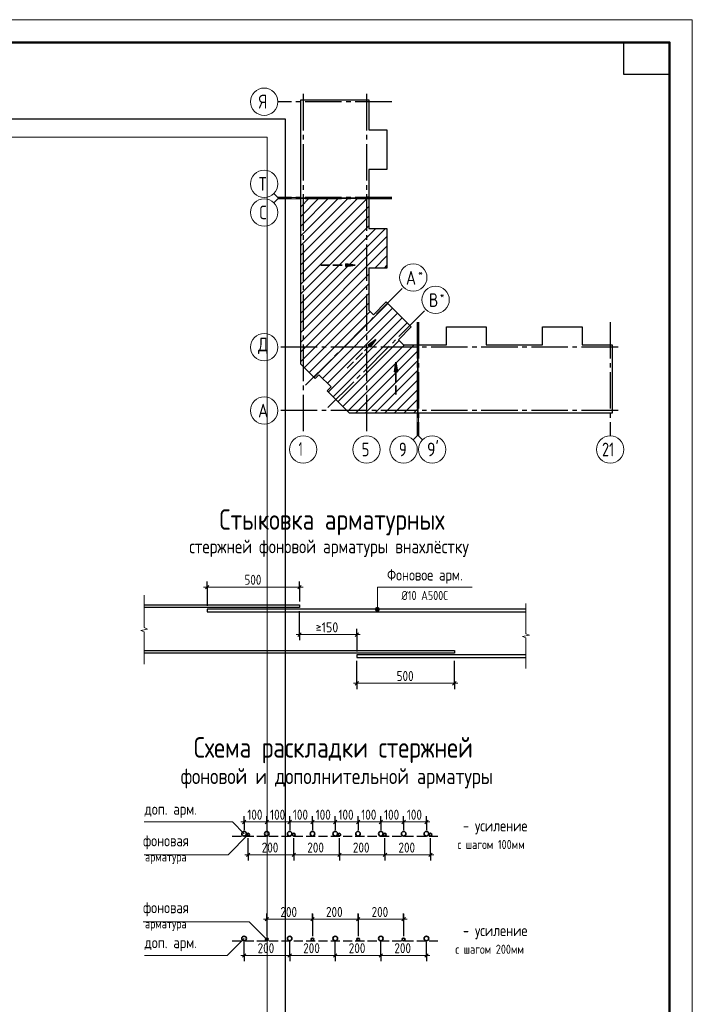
# Model space of a CAD drawing. Header units: millimetres. Extents: x 0 to 43617, y 0 to 59400.
# Tile 29 of 29: x 27244 to 42000, y 37793 to 59400. Entities that reach past the tile are written whole.
import ezdxf

# ---------------------------------------------------------------- set-up
doc = ezdxf.new("R2010")
doc.units = ezdxf.units.MM
doc.linetypes.add('______2', pattern=[270, 200, -70])
doc.linetypes.add('______5', pattern=[1100, 800, -100, 100, -100])
for name, color, linetype, lineweight in [('Standard', 7, 'Continuous', 25), ('Оси', 40, '______5', 18), ('Примечания', 7, 'Continuous', 25)]:
    doc.layers.add(name, color=color, linetype=linetype, lineweight=lineweight)
doc.styles.add('GOST 2.304-81', font='txt')
doc.styles.add('ISOCPEUR', font='txt')

msp = doc.modelspace()

# ---------------------------------------------------------------- hatches: boundary and pattern name
at = {"layer": 'Примечания', "linetype": 'Continuous', "lineweight": 35, "transparency": 33554687}
for points in [[(34397, 53981), (34607, 54011), (34397, 54041)], [(34931, 52213), (35058, 52383), (34888, 52256)], [(35529, 51673), (35499, 51883), (35469, 51673)]]:
    msp.add_hatch(color=7, dxfattribs=at).paths.add_polyline_path(points)
at = {"layer": 'Примечания', "linetype": 'Continuous', "lineweight": 13, "transparency": 33554687}
for points in [[(35047, 46463), (35137, 46463), (35131, 46485)], [(35047, 46463), (35131, 46485), (35053, 46485)], [(35053, 46440), (35137, 46463), (35047, 46463)], [(35053, 46485), (35131, 46485), (35115, 46502)], [(35053, 46485), (35115, 46502), (35070, 46502)], [(35053, 46440), (35131, 46440), (35137, 46463)], [(35070, 46502), (35115, 46502), (35092, 46508)], [(35070, 46424), (35131, 46440), (35053, 46440)], [(35070, 46424), (35115, 46424), (35131, 46440)], [(35115, 46424), (35070, 46424), (35092, 46418)]]:
    msp.add_hatch(color=7, dxfattribs=at).paths.add_polyline_path(points)

# ---------------------------------------------------------------- linework, layer by layer
at = {"layer": 'Standard', "color": 7, "linetype": 'Continuous', "lineweight": 13, "transparency": 33554687}
for p, q in [((32909, 55496), (32821, 55584)), ((32909, 55471), (32821, 55383)), ((32909, 55496), (33409, 55496)), ((32909, 55471), (33409, 55471)), ((35967, 50269), (35967, 50769)), ((35992, 50269), (35992, 50769)), ((35967, 50269), (35879, 50181)), ((35992, 50269), (36080, 50181))]:
    msp.add_line(p, q, dxfattribs=at)
at = {"layer": 'Standard', "color": 7, "linetype": 'Continuous', "lineweight": 35, "transparency": 33554687}
for p, q in [((33409, 54231), (34659, 55481)), ((33409, 54655), (34235, 55481)), ((33409, 55080), (33810, 55481)), ((33409, 54019), (34871, 55481)), ((33409, 54443), (34447, 55481)), ((33409, 54868), (34022, 55481)), ((33409, 55292), (33598, 55481)), ((33409, 53807), (34905, 55303)), ((33409, 53595), (34905, 55091)), ((33409, 53383), (34905, 54879)), ((33409, 52958), (35269, 54818)), ((33409, 53171), (35056, 54818)), ((33409, 52746), (35302, 54639)), ((33409, 52534), (35302, 54427)), ((35037, 53950), (35302, 54215)), ((33409, 52322), (34905, 53818)), ((35249, 53950), (35302, 54003)), ((33409, 52110), (34905, 53606)), ((33409, 51898), (34905, 53394)), ((33486, 51762), (34905, 53182)), ((33698, 51550), (35319, 53172)), ((33592, 51656), (34932, 52997)), ((33889, 51529), (35425, 53066)), ((33995, 51423), (35531, 52960)), ((34016, 51232), (35638, 52854)), ((34122, 51126), (35744, 52747)), ((34228, 51020), (35569, 52360)), ((34334, 50914), (35685, 52265)), ((34440, 50808), (35898, 52265)), ((34614, 50769), (35977, 52132)), ((34826, 50769), (35977, 51920)), ((35038, 50769), (35977, 51708)), ((35250, 50769), (35977, 51496)), ((35462, 50769), (35977, 51284)), ((35674, 50769), (35977, 51072)), ((35887, 50769), (35977, 50859))]:
    msp.add_line(p, q, dxfattribs=at)
at = {"layer": 'Standard', "color": 7, "linetype": 'Continuous', "lineweight": 13, "transparency": 33554687}
msp.add_lwpolyline([(0, 0), (42000, 0), (42000, 59400), (0, 59400), (0, 0)], close=True, dxfattribs=at)
for points in [[(42000, 59400), (0, 59400), (0, 0), (42000, 0), (42000, 59400)], [(42000, 59400), (0, 59400), (0, 0), (42000, 0), (42000, 59400)], [(7674, 10380), (33074, 10380), (33074, 57220), (7674, 57220), (7674, 10380)]]:
    msp.add_lwpolyline(points, dxfattribs=at)
at = {"layer": 'Standard', "color": 7, "linetype": 'Continuous', "lineweight": 50, "transparency": 33554687}
msp.add_lwpolyline([(2000, 58900), (41500, 58900), (41500, 500), (2000, 500), (2000, 58900)], close=True, dxfattribs=at)
at = {"layer": 'Standard', "color": 7, "linetype": 'Continuous', "lineweight": 25, "transparency": 33554687}
msp.add_lwpolyline([(41500, 58900), (41500, 58200), (40500, 58200), (40500, 58900), (41500, 58900)], close=True, dxfattribs=at)
for points in [[(33409, 55486), (33409, 57643), (34905, 57643), (34905, 56982), (35302, 56982), (35302, 56114), (34905, 56114), (34905, 55486), (34887, 55486), (34887, 55506), (34872, 55506), (34872, 55486), (33409, 55486)], [(7394, 10100), (33074, 10100), (33074, 57220), (7394, 57220), (7394, 10100)], [(33409, 52026), (33409, 55481), (33547, 55481), (33547, 55461), (33562, 55461), (33562, 55481), (34905, 55481), (34905, 54818), (35302, 54818), (35302, 53950), (34905, 53950), (34905, 53024), (35003, 52926), (35284, 53207), (35833, 52658), (35552, 52377), (35664, 52265), (35977, 52265), (35977, 50769), (34479, 50769), (33991, 51257), (34076, 51342), (33808, 51610), (33723, 51525), (33409, 51839), (33409, 52026)], [(35982, 50769), (35982, 52232), (36002, 52232), (36002, 52247), (35982, 52247), (35982, 52265), (36610, 52265), (36610, 52662), (37478, 52662), (37478, 52265), (38096, 52265), (38714, 52265), (38714, 52662), (39582, 52662), (39582, 52265), (40243, 52265), (40243, 50769), (38096, 50769), (35982, 50769)]]:
    msp.add_lwpolyline(points, dxfattribs=at)
at = {"layer": 'Standard', "color": 254, "linetype": 'Continuous', "lineweight": 13, "true_color": 0xc4c4ff, "transparency": 33554687}
msp.add_lwpolyline([(7606, 10312), (32674, 10312), (32674, 56820), (7606, 56820), (7606, 10312)], dxfattribs=at)
at = {"layer": 'Оси', "color": 8, "linetype": '______5', "lineweight": -3, "transparency": 33554687}
for p, q in [((33462, 57770), (33462, 50269)), ((34852, 57770), (34852, 50269)), ((35405, 57600), (32909, 57600)), ((35405, 55496), (32909, 55496)), ((35405, 55471), (32909, 55471)), ((33517, 51381), (35667, 53531)), ((34007, 50891), (36157, 53041)), ((35967, 52765), (35967, 50269)), ((35992, 52765), (35992, 50269)), ((40200, 52765), (40200, 50269)), ((40370, 52212), (32909, 52212)), ((40370, 52212), (32909, 52212)), ((40370, 50822), (32909, 50822))]:
    msp.add_line(p, q, dxfattribs=at)
at = {"layer": 'Оси', "color": 7, "linetype": 'Continuous', "lineweight": 13, "transparency": 33554687}
for centre in [(32609, 57600), (32609, 55796), (32609, 55171), (35879, 53743), (36369, 53253), (32609, 52212), (32609, 52212), (32609, 50822), (33462, 49969), (34852, 49969), (35667, 49969), (36292, 49969), (40200, 49969)]:
    msp.add_circle(centre, 300, dxfattribs=at)
at = {"layer": 'Примечания', "color": 7, "linetype": 'Continuous', "lineweight": 35, "transparency": 33554687}
for p, q in [((34607, 54011), (34397, 54041)), ((34397, 54041), (34397, 53981)), ((34397, 54011), (34382, 54011)), ((34397, 53981), (34607, 54011)), ((34607, 54011), (34607, 54011)), ((34607, 54011), (34607, 54011)), ((34607, 54011), (34607, 54011)), ((35058, 52383), (34888, 52256)), ((34931, 52213), (35058, 52383)), ((35058, 52383), (35058, 52383)), ((35058, 52383), (35058, 52383)), ((35058, 52383), (35058, 52383)), ((34888, 52256), (34931, 52213)), ((34910, 52235), (34899, 52224)), ((35499, 51883), (35469, 51673)), ((35499, 51883), (35499, 51883)), ((35499, 51883), (35499, 51883)), ((35499, 51883), (35499, 51883)), ((35529, 51673), (35499, 51883)), ((35469, 51673), (35529, 51673)), ((35499, 51673), (35499, 51658))]:
    msp.add_line(p, q, dxfattribs=at)
at = {"layer": 'Примечания', "color": 7, "linetype": '______2', "lineweight": 35, "transparency": 33554687}
for p, q in [((33847, 54011), (34607, 54011)), ((34429, 51754), (35058, 52383)), ((35499, 51173), (35499, 51883))]:
    msp.add_line(p, q, dxfattribs=at)
at = {"layer": 'Примечания', "color": 7, "linetype": 'Continuous', "lineweight": 13, "transparency": 33554687}
for p, q in [((31355, 46949), (31280, 46949)), ((31355, 46949), (33385, 46949)), ((33385, 46949), (33460, 46949)), ((29973, 46770), (29973, 46060)), ((35047, 46463), (35047, 46463)), ((35092, 46508), (35092, 46508)), ((35137, 46463), (35137, 46463)), ((38351, 46590), (38351, 45920)), ((35092, 46418), (35092, 46418)), ((30048, 46029), (29898, 45999)), ((29973, 46060), (30048, 46029)), ((29898, 45999), (29973, 45969)), ((29973, 45969), (29973, 45258)), ((33385, 45906), (33310, 45906)), ((33385, 45906), (34640, 45906)), ((34640, 45906), (34715, 45906)), ((38426, 45891), (38276, 45862)), ((38276, 45862), (38351, 45834)), ((38351, 45920), (38426, 45891)), ((38351, 45834), (38351, 45163)), ((29973, 45258), (29973, 45258)), ((38351, 45163), (38351, 45163)), ((34640, 44837), (34565, 44837)), ((34640, 44837), (36780, 44837)), ((36780, 44837), (36855, 44837)), ((32167, 41794), (32092, 41794)), ((32167, 41794), (32667, 41794)), ((32667, 41794), (33167, 41794)), ((33167, 41794), (33667, 41794)), ((33667, 41794), (34167, 41794)), ((34167, 41794), (34667, 41794)), ((34667, 41794), (35167, 41794)), ((35167, 41794), (35667, 41794)), ((35667, 41794), (36167, 41794)), ((36167, 41794), (36242, 41794)), ((32257, 41073), (32182, 41073)), ((32257, 41073), (33257, 41073)), ((33257, 41073), (34257, 41073)), ((34257, 41073), (35257, 41073)), ((35257, 41073), (36257, 41073)), ((36257, 41073), (36332, 41073)), ((32667, 39659), (32592, 39659)), ((32667, 39659), (33667, 39659)), ((33667, 39659), (34667, 39659)), ((34667, 39659), (35667, 39659)), ((35667, 39659), (35742, 39659)), ((32167, 38865), (32092, 38865)), ((32167, 38865), (33167, 38865)), ((33167, 38865), (34167, 38865)), ((34167, 38865), (35167, 38865)), ((35167, 38865), (36167, 38865)), ((36167, 38865), (36242, 38865))]:
    msp.add_line(p, q, dxfattribs=at)
at = {"layer": 'Примечания', "color": 7, "linetype": 'Continuous', "lineweight": 25, "transparency": 33554687}
for p, q in [((31317, 46911), (31392, 46986)), ((33347, 46911), (33422, 46986)), ((33347, 45868), (33422, 45943)), ((34602, 45868), (34677, 45943)), ((34602, 44799), (34677, 44874)), ((36742, 44799), (36817, 44874)), ((32130, 41756), (32205, 41831)), ((32630, 41756), (32705, 41831)), ((33130, 41756), (33205, 41831)), ((33630, 41756), (33705, 41831)), ((34130, 41756), (34205, 41831)), ((34630, 41756), (34705, 41831)), ((35130, 41756), (35205, 41831)), ((35630, 41756), (35705, 41831)), ((36130, 41756), (36205, 41831)), ((32220, 41036), (32295, 41111)), ((33220, 41036), (33295, 41111)), ((34220, 41036), (34295, 41111)), ((35220, 41036), (35295, 41111)), ((36220, 41036), (36295, 41111)), ((32630, 39622), (32705, 39697)), ((33630, 39622), (33705, 39697)), ((34630, 39622), (34705, 39697)), ((35630, 39622), (35705, 39697)), ((32130, 38827), (32205, 38902)), ((33130, 38827), (33205, 38902)), ((34130, 38827), (34205, 38902)), ((35130, 38827), (35205, 38902)), ((36130, 38827), (36205, 38902))]:
    msp.add_line(p, q, dxfattribs=at)
at = {"layer": 'Примечания', "color": 253, "linetype": 'Continuous', "lineweight": -3, "true_color": 0xa0a0a0, "transparency": 33554687}
for p, q in [((31355, 46949), (31355, 47074)), ((31355, 46949), (31355, 46824)), ((31355, 46949), (31355, 46538)), ((33385, 46949), (33385, 47074)), ((33385, 46949), (33385, 46824)), ((33385, 46949), (33385, 46633)), ((33385, 45906), (33385, 46423)), ((33385, 45906), (33385, 46031)), ((34640, 45906), (34640, 46031)), ((33385, 45906), (33385, 45781)), ((34640, 45906), (34640, 45781)), ((34640, 45906), (34640, 45538)), ((34640, 44837), (34640, 45328)), ((36780, 44837), (36780, 45328)), ((34640, 44837), (34640, 44962)), ((36780, 44837), (36780, 44962)), ((34640, 44837), (34640, 44712)), ((36780, 44837), (36780, 44712)), ((32167, 41794), (32167, 41919)), ((32667, 41794), (32667, 41919)), ((33167, 41794), (33167, 41919)), ((33667, 41794), (33667, 41919)), ((34167, 41794), (34167, 41919)), ((34667, 41794), (34667, 41919)), ((35167, 41794), (35167, 41919)), ((35667, 41794), (35667, 41919)), ((36167, 41794), (36167, 41919)), ((32167, 41794), (32167, 41669)), ((32167, 41794), (32167, 41611)), ((32667, 41794), (32667, 41669)), ((32667, 41794), (32667, 41611)), ((33167, 41794), (33167, 41669)), ((33167, 41794), (33167, 41611)), ((33667, 41794), (33667, 41669)), ((33667, 41794), (33667, 41611)), ((34167, 41794), (34167, 41669)), ((34167, 41794), (34167, 41611)), ((34667, 41794), (34667, 41669)), ((34667, 41794), (34667, 41611)), ((35167, 41794), (35167, 41669)), ((35167, 41794), (35167, 41611)), ((35667, 41794), (35667, 41669)), ((35667, 41794), (35667, 41611)), ((36167, 41794), (36167, 41669)), ((36167, 41794), (36167, 41611)), ((32257, 41073), (32257, 41441)), ((36257, 41073), (36257, 41441)), ((32257, 41073), (32257, 41198)), ((32257, 41073), (32257, 40948)), ((33257, 41073), (33257, 41198)), ((33257, 41073), (33257, 40948)), ((34257, 41073), (34257, 41198)), ((34257, 41073), (34257, 40948)), ((35257, 41073), (35257, 41198)), ((35257, 41073), (35257, 40948)), ((36257, 41073), (36257, 41198)), ((36257, 41073), (36257, 40948)), ((32667, 39659), (32667, 39784)), ((32667, 39778), (32667, 39317)), ((33667, 39659), (33667, 39784)), ((33667, 39778), (33667, 39317)), ((34667, 39659), (34667, 39784)), ((34667, 39778), (34667, 39317)), ((35667, 39659), (35667, 39784)), ((35667, 39778), (35667, 39317)), ((32667, 39659), (32667, 39534)), ((32667, 39659), (32667, 39292)), ((33667, 39659), (33667, 39534)), ((33667, 39659), (33667, 39292)), ((34667, 39659), (34667, 39534)), ((34667, 39659), (34667, 39292)), ((35667, 39659), (35667, 39534)), ((35667, 39659), (35667, 39292)), ((32167, 38865), (32167, 39162)), ((36167, 38865), (36167, 39162)), ((32167, 38865), (32167, 38990)), ((33167, 38865), (33167, 38990)), ((34167, 38865), (34167, 38990)), ((35167, 38865), (35167, 38990)), ((36167, 38865), (36167, 38990)), ((32167, 38865), (32167, 38740)), ((33167, 38865), (33167, 38740)), ((34167, 38865), (34167, 38740)), ((35167, 38865), (35167, 38740)), ((36167, 38865), (36167, 38740))]:
    msp.add_line(p, q, dxfattribs=at)
at = {"layer": 'Примечания', "color": 8, "linetype": '______2', "lineweight": -3, "true_color": 0x737373, "transparency": 33554687}
for p, q in [((31907, 41486), (36417, 41486)), ((31907, 39187), (36417, 39187))]:
    msp.add_line(p, q, dxfattribs=at)
at = {"layer": 'Примечания', "color": 7, "linetype": 'Continuous', "lineweight": 13, "transparency": 33554687}
for points in [[(35092, 46463), (35092, 46949), (37170, 46949)], [(29973, 41794), (31909, 41794), (32167, 41536)], [(32257, 41516), (31815, 41073), (29973, 41073)], [(32667, 39217), (32279, 39605), (29950, 39605)], [(32167, 39237), (31795, 38865), (29982, 38865)]]:
    msp.add_lwpolyline(points, dxfattribs=at)
at = {"layer": 'Примечания', "color": 7, "linetype": 'Continuous', "lineweight": 25, "transparency": 33554687}
for points in [[(29973, 46558), (33385, 46558), (33385, 46498), (29973, 46498)], [(38351, 46463), (31355, 46463), (31355, 46403), (38351, 46403)], [(29973, 45558), (36780, 45558), (36780, 45498), (29973, 45498)], [(38351, 45463), (34640, 45463), (34640, 45403), (38351, 45403)]]:
    msp.add_lwpolyline(points, dxfattribs=at)
at = {"layer": 'Примечания', "color": 253, "linetype": 'Continuous', "lineweight": -3, "true_color": 0xa0a0a0, "transparency": 33554687}
for points in [[(33257, 41073), (33257, 41090), (33257, 41090), (33257, 41090), (33257, 41090), (33257, 41090), (33257, 41090), (33257, 41441)], [(34257, 41073), (34257, 41090), (34257, 41090), (34257, 41090), (34257, 41090), (34257, 41441)], [(35257, 41073), (35257, 41090), (35257, 41090), (35257, 41441)], [(33167, 38865), (33167, 38882), (33167, 38882), (33167, 38882), (33167, 38882), (33167, 38882), (33167, 38882), (33167, 39162)], [(34167, 38865), (34167, 38882), (34167, 38882), (34167, 38882), (34167, 38882), (34167, 39162)], [(35167, 38865), (35167, 38882), (35167, 38882), (35167, 39162)]]:
    msp.add_lwpolyline(points, dxfattribs=at)
at = {"layer": 'Примечания', "color": 7, "linetype": 'Continuous', "lineweight": 13, "transparency": 33554687}
msp.add_circle((35092, 46463), 45, dxfattribs=at)
at = {"layer": 'Примечания', "color": 7, "linetype": 'Continuous', "lineweight": 35, "transparency": 33554687}
for centre, radius in [((32167, 41536), 50), ((32257, 41516), 30), ((32667, 41536), 50), ((33167, 41536), 50), ((33257, 41516), 30), ((33667, 41536), 50), ((34167, 41536), 50), ((34257, 41516), 30), ((34667, 41536), 50), ((35167, 41536), 50), ((35257, 41516), 30), ((35667, 41536), 50), ((36167, 41536), 50), ((36257, 41516), 30), ((32167, 39237), 50), ((32667, 39217), 30), ((33167, 39237), 50), ((33667, 39217), 30), ((34167, 39237), 50), ((34667, 39217), 30), ((35167, 39237), 50), ((35667, 39217), 30), ((36167, 39237), 50)]:
    msp.add_circle(centre, radius, dxfattribs=at)

# ---------------------------------------------------------------- texts
at = {"layer": 'Standard', "color": 7, "linetype": 'Continuous', "lineweight": 25, "transparency": 33554687, "insert": (40020, 49819), "char_height": 300, "width": 472.27, "attachment_point": 7, "style": 'ISOCPEUR'}
msp.add_mtext('\\W0.75;21', dxfattribs=at)
at = {"layer": 'Оси', "color": 7, "linetype": 'Continuous', "lineweight": 25, "transparency": 33554687, "attachment_point": 7, "style": 'ISOCPEUR'}
for s, insert, char_height, width in [('\\W0.80;Я', (32489, 57450), 300, 359.84), ('\\W0.80;Т', (32489, 55646), 300, 359.84), ('\\W0.78;С', (32504, 55021), 300, 326.41), ('\\W0.82;А', (35718, 53586), 300, 392.65), ('\\W0.80;*', (35988, 53761), 180, 215.89), ('\\W0.80;В', (36223, 53096), 300, 359.83), ('\\W0.80;*', (36463, 53271), 180, 215.89), ('\\W0.82;Д', (32474, 52062), 300, 392.64), ('\\W0.82;А', (32474, 50672), 300, 392.64), ('\\W0.56;1', (33362, 49829), 300, 233.32), ("\\W0.84;9'", (36180, 49819), 300, 440.64), ('\\W0.78;5', (34747, 49819), 300, 326.41), ('\\W0.78;9', (35562, 49819), 300, 326.41)]:
    msp.add_mtext(s, dxfattribs=dict(at, insert=insert, char_height=char_height, width=width))
at = {"layer": 'Примечания', "color": 7, "linetype": 'Continuous', "lineweight": 50, "transparency": 33554687, "attachment_point": 7, "style": 'GOST 2.304-81'}
for s, insert, char_height, width in [('Стыковка\\~арматурных', (31627, 48084), 450, 5309.45), ('стержней\\~фоновой\\~арматуры\\~внахлёстку', (30963, 47609), 300, 6502.98), ('Схема\\~раскладки\\~стержней', (31065, 43084), 450, 6428.76), ('фоновой\\~и\\~дополнительной\\~арматуры', (30776, 42530), 350, 6865.69)]:
    msp.add_mtext(s, dxfattribs=dict(at, insert=insert, char_height=char_height, width=width))
at = {"layer": 'Примечания', "color": 7, "linetype": 'Continuous', "lineweight": 25, "transparency": 33554687, "attachment_point": 7}
for s, insert, char_height, width, style in [('Фоновое\\~арм.', (35303, 47024), 250, 1812.6, 'GOST 2.304-81'), ('500', (32174, 46999), 220, 516.39, 'GOST 2.304-81'), ('Ø10\\~А500С', (35620, 46664), 200, 1153.95, 'GOST 2.304-81'), ('\\W0.87;≥150', (33737, 45956), 220, 666.9, 'ISOCPEUR'), ('500', (35514, 44887), 220, 516.4, 'GOST 2.304-81'), ('доп.\\~арм.', (29982, 41885), 250, 1208.65, 'GOST 2.304-81'), ('100', (32237, 41844), 220, 485.09, 'GOST 2.304-81'), ('100', (32737, 41844), 220, 485.09, 'GOST 2.304-81'), ('100', (33237, 41844), 220, 485.09, 'GOST 2.304-81'), ('100', (33737, 41844), 220, 485.09, 'GOST 2.304-81'), ('100', (34237, 41844), 220, 485.09, 'GOST 2.304-81'), ('100', (34737, 41844), 220, 485.09, 'GOST 2.304-81'), ('100', (35237, 41844), 220, 485.09, 'GOST 2.304-81'), ('100', (35737, 41844), 220, 485.09, 'GOST 2.304-81'), ('-\\~усиление', (36967, 41520), 250, 1510.8, 'GOST 2.304-81'), ('фоновая', (29950, 41193), 250, 1173.25, 'GOST 2.304-81'), ('200', (32554, 41123), 220, 531.96, 'GOST 2.304-81'), ('200', (33554, 41123), 220, 531.96, 'GOST 2.304-81'), ('200', (34554, 41123), 220, 531.96, 'GOST 2.304-81'), ('200', (35554, 41123), 220, 531.96, 'GOST 2.304-81'), ('с\\~шагом\\~100мм', (36847, 41200), 200, 1606.26, 'GOST 2.304-81'), ('арматура', (29992, 40873), 200, 1066.47, 'GOST 2.304-81'), ('фоновая', (29950, 39725), 250, 1173.25, 'GOST 2.304-81'), ('200', (32964, 39709), 220, 531.97, 'GOST 2.304-81'), ('200', (33964, 39709), 220, 531.97, 'GOST 2.304-81'), ('200', (34964, 39709), 220, 531.97, 'GOST 2.304-81'), ('арматура', (29992, 39405), 200, 1066.47, 'GOST 2.304-81'), ('-\\~усиление', (36967, 39221), 250, 1510.8, 'GOST 2.304-81'), ('доп.\\~арм.', (29982, 38956), 250, 1208.65, 'GOST 2.304-81'), ('200', (32464, 38915), 220, 531.97, 'GOST 2.304-81'), ('200', (33464, 38915), 220, 531.97, 'GOST 2.304-81'), ('200', (34464, 38915), 220, 531.97, 'GOST 2.304-81'), ('200', (35464, 38915), 220, 531.97, 'GOST 2.304-81'), ('с\\~шагом\\~200мм', (36801, 38901), 200, 1648.89, 'GOST 2.304-81')]:
    msp.add_mtext(s, dxfattribs=dict(at, insert=insert, char_height=char_height, width=width, style=style))

doc.saveas('drawing.dxf')
